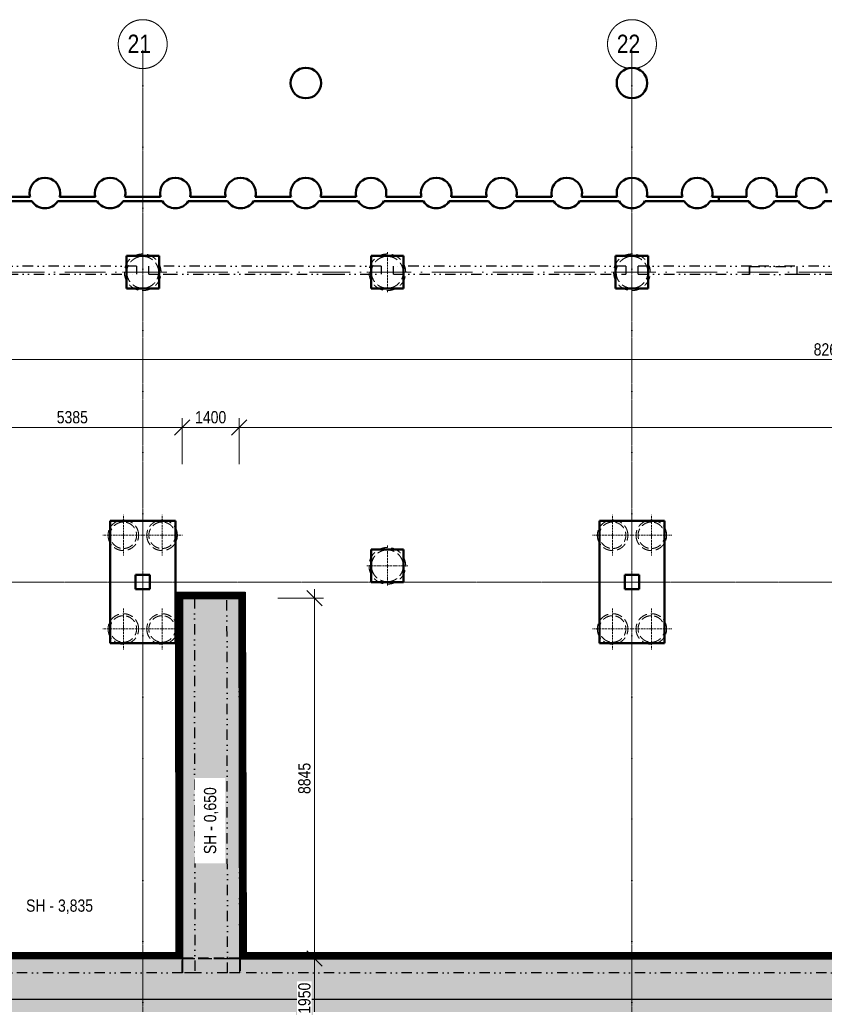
# Model space of a CAD drawing. Header units: millimetres. Extents: x -2694 to 670324, y -147023 to 76385.
# Tile 19 of 51: x 226623 to 246357, y 52217 to 76385. Entities that reach past the tile are written whole.
import ezdxf

# ---------------------------------------------------------------- set-up
doc = ezdxf.new("R2010")
doc.units = ezdxf.units.MM
doc.header["$LTSCALE"] = 10
for name, pattern in [('A_CARA_07', [7, 5, -2]), ('Carkovana 0.5x', [0.14, 0.1, -0.04]), ('Cerchovana 2x', [0.5, 0.3, -0.1, 0, -0.1]), ('DASHDOT', [25.4, 12.7, -6.35, 0, -6.35]), ('DASHED', [19.05, 12.7, -6.35]), ('DIVIDE', [31.75, 12.7, -6.35, 0, -6.35, 0, -6.35]), ('Teckovana', [0.06, 0, -0.06]), ('Čerchovaná 20mm', [3000, 2000, -500, 0, -500])]:
    doc.linetypes.add(name, pattern=pattern)
doc.layers.get('0').update_dxf_attribs({"lineweight": 20})
doc.layers.get('Defpoints').update_dxf_attribs({"lineweight": 20})
for name, color, linetype, lineweight in [('_A_OSY_HPFM', 253, 'DASHDOT', 13), ('A_KOTY', 7, 'Continuous', 13), ('CA_NEVHRA', 43, 'A_CARA_07', 20), ('CA_POHHRA25', 7, 'Continuous', 20), ('CA_REZY', 1, 'Continuous', 40), ('CA_ZAKLADY25', 43, 'Continuous', 20)]:
    doc.layers.add(name, color=color, linetype=linetype, lineweight=lineweight)
doc.layers.add('A_SRAFY_ZB', color=7, linetype='Continuous', lineweight=13, true_color=0xc8c8c8, transparency=0.3)
doc.layers.add('B_PUD_ZAKLAD_TENKA_PODKLADNI_BETON_A_H.I.', color=7, linetype='Continuous', lineweight=30, true_color=0x05ff44)
doc.layers.add('B_PUD_ZAKLAD_TUCNA_ZAKLAD_SPARA', color=7, linetype='Continuous', lineweight=40, true_color=0xff054b)
doc.layers.add('Rastr', color=252, linetype='Teckovana', lineweight=20, plot=False)
doc.layers.add('Standard', color=131, linetype='Continuous', lineweight=20, transparency=0.25)
doc.styles.add('KÓTY', font='ARIALN.TTF')
doc.dimstyles.new('INPROS - 150', dxfattribs={"dimscale": 150, "dimtxt": 2, "dimasz": 2.5, "dimexe": 1.5, "dimexo": 2, "dimtad": 1, "dimdec": 0, "dimrnd": 5, "dimtxsty": 'KÓTY', "dimblk": 'OBLIQUE', "dimcen": 2.5, "dimdle": 1.5, "dimadec": 0, "dimazin": 0, "dimtfac": 1, "dimtdec": 0, "dimtmove": 2, "dimatfit": 3, "dimldrblk": 'OBLIQUE', "dimfxl": 6, "dimfxlon": 1, "dimtfill": 1, "dimlwd": -1, "dimlwe": -1, "dimarcsym": 0})

# ---------------------------------------------------------------- blocks, each defined once
blk = doc.blocks.new('OSY_HPFM')
at = {"layer": '_A_OSY_HPFM', "color": 7, "linetype": 'Čerchovaná 20mm', "lineweight": 9, "ltscale": 0.05, "transparency": 33554641}
for p, q in [((229640, -1496), (229640, 75185)), ((241640, -1496), (241640, 75185)), ((200726, 70185), (294667, 70185)), ((200726, 62580), (294667, 62580))]:
    blk.add_line(p, q, dxfattribs=at)
at = {"layer": '_A_OSY_HPFM', "color": 7, "lineweight": 9, "ltscale": 100, "transparency": 33554641}
for centre in [(229640, 75785), (241640, 75785)]:
    blk.add_circle(centre, 600, dxfattribs=at)
at = {"layer": '_A_OSY_HPFM', "color": 7, "lineweight": 9, "ltscale": 0.05, "transparency": 33554641, "style": 'KÓTY'}
for s, p in [('21', (229268, 75567)), ('22', (241268, 75567))]:
    blk.add_text(s, height=450, dxfattribs=at).set_placement(p)
blk = doc.blocks.new('zaklady hpfm')
at = {"layer": 'CA_ZAKLADY25', "color": 8, "lineweight": 50, "true_color": 0x7b7b7b}
for p, q in [((226878, 72033), (226002, 72033)), ((228478, 72033), (227602, 72033)), ((230078, 72033), (229202, 72033)), ((231678, 72033), (230802, 72033)), ((233278, 72033), (232402, 72033)), ((234878, 72033), (234002, 72033)), ((236478, 72033), (235602, 72033)), ((238078, 72033), (237202, 72033)), ((239678, 72033), (238802, 72033)), ((241278, 72033), (240402, 72033)), ((242878, 72033), (242002, 72033)), ((243768, 72033), (243602, 72033)), ((243768, 72033), (243768, 71930)), ((244458, 72033), (243768, 72033)), ((243768, 71930), (243768, 72033)), ((245678, 72033), (245182, 72033)), ((225957, 71930), (226923, 71930)), ((227557, 71930), (228523, 71930)), ((229157, 71930), (230123, 71930)), ((230757, 71930), (231723, 71930)), ((232357, 71930), (233323, 71930)), ((233957, 71930), (234923, 71930)), ((235557, 71930), (236523, 71930)), ((237157, 71930), (238123, 71930)), ((238757, 71930), (239723, 71930)), ((240357, 71930), (241323, 71930)), ((241957, 71930), (242923, 71930)), ((243557, 71930), (243768, 71930)), ((243768, 71930), (244503, 71930)), ((245137, 71930), (245723, 71930)), ((246357, 71930), (246923, 71930)), ((230040, 70585), (229240, 70585)), ((229240, 70585), (229240, 69785)), ((229240, 69785), (229240, 70585)), ((229240, 70585), (230040, 70585)), ((230040, 69785), (230040, 70585)), ((230040, 70585), (230040, 69785)), ((236040, 70585), (235240, 70585)), ((235240, 70585), (235240, 69785)), ((235240, 69785), (235240, 70585)), ((235240, 70585), (236040, 70585)), ((236040, 69785), (236040, 70585)), ((236040, 70585), (236040, 69785)), ((242040, 70585), (241240, 70585)), ((241240, 70585), (241240, 69785)), ((241240, 69785), (241240, 70585)), ((241240, 70585), (242040, 70585)), ((242040, 69785), (242040, 70585)), ((242040, 70585), (242040, 69785)), ((229240, 69785), (230040, 69785)), ((230040, 69785), (229240, 69785)), ((235240, 69785), (236040, 69785)), ((236040, 69785), (235240, 69785)), ((241240, 69785), (242040, 69785)), ((242040, 69785), (241240, 69785)), ((230440, 64080), (228840, 64080)), ((228840, 64080), (228840, 61080)), ((228840, 61080), (228840, 64080)), ((228840, 64080), (230440, 64080)), ((230440, 61080), (230440, 64080)), ((230440, 64080), (230440, 61080)), ((242440, 64080), (240840, 64080)), ((240840, 64080), (240840, 61080)), ((240840, 61080), (240840, 64080)), ((240840, 64080), (242440, 64080)), ((242440, 61080), (242440, 64080)), ((242440, 64080), (242440, 61080)), ((236040, 63380), (235240, 63380)), ((235240, 63380), (235240, 62580)), ((235240, 62580), (235240, 63380)), ((235240, 63380), (236040, 63380)), ((236040, 62580), (236040, 63380)), ((236040, 63380), (236040, 62580)), ((229465, 62755), (229815, 62755)), ((229465, 62405), (229465, 62755)), ((229815, 62755), (229465, 62755)), ((229465, 62755), (229465, 62405)), ((229815, 62755), (229815, 62405)), ((229815, 62405), (229815, 62755)), ((241465, 62755), (241815, 62755)), ((241465, 62405), (241465, 62755)), ((241815, 62755), (241465, 62755)), ((241465, 62755), (241465, 62405)), ((241815, 62755), (241815, 62405)), ((241815, 62405), (241815, 62755)), ((229815, 62405), (229465, 62405)), ((229465, 62405), (229815, 62405)), ((235240, 62580), (236040, 62580)), ((236040, 62580), (235240, 62580)), ((241815, 62405), (241465, 62405)), ((241465, 62405), (241815, 62405)), ((228840, 61080), (230440, 61080)), ((230440, 61080), (228840, 61080)), ((240840, 61080), (242440, 61080)), ((242440, 61080), (240840, 61080))]:
    blk.add_line(p, q, dxfattribs=at)
for centre, start, end in [((233640, 74830), 0, 180), ((241640, 74830), 0, 180), ((233640, 74830), 180, 360), ((241640, 74830), 180, 0), ((227240, 72130), 0, 180), ((228840, 72130), 0, 180), ((230440, 72130), 0, 180), ((232040, 72130), 0, 180), ((233640, 72130), 0, 180), ((235240, 72130), 0, 180), ((236840, 72130), 0, 180), ((238440, 72130), 0, 180), ((240040, 72130), 0, 180), ((241640, 72130), 0, 180), ((243240, 72130), 0, 180), ((244820, 72130), 0, 180), ((246040, 72130), 0, 180), ((227240, 72130), 180, 194.9621), ((227240, 72130), 345.0379, 0), ((228840, 72130), 180, 194.9621), ((228840, 72130), 345.0379, 0), ((230440, 72130), 180, 194.9621), ((230440, 72130), 345.0379, 0), ((232040, 72130), 180, 194.9621), ((232040, 72130), 345.0379, 0), ((233640, 72130), 180, 194.9621), ((233640, 72130), 345.0379, 360), ((235240, 72130), 180, 194.9621), ((235240, 72130), 345.0379, 0), ((236840, 72130), 180, 194.9621), ((236840, 72130), 345.0379, 0), ((238440, 72130), 180, 194.9621), ((238440, 72130), 345.0379, 360), ((240040, 72130), 180, 194.9621), ((240040, 72130), 345.0379, 0), ((241640, 72130), 180, 194.9621), ((241640, 72130), 345.0379, 0), ((243240, 72130), 180, 194.9621), ((243240, 72130), 345.0379, 360), ((244820, 72130), 180, 194.9621), ((244820, 72130), 345.0379, 360), ((246040, 72130), 180, 194.9621), ((227240, 72130), 212.2955, 327.7045), ((228840, 72130), 212.2955, 327.7045), ((230440, 72130), 212.2955, 327.7045), ((232040, 72130), 212.2955, 327.7045), ((233640, 72130), 212.2955, 327.7045), ((235240, 72130), 212.2955, 327.7045), ((236840, 72130), 212.2955, 327.7045), ((238440, 72130), 212.2955, 327.7045), ((240040, 72130), 212.2955, 327.7045), ((241640, 72130), 212.2955, 327.7045), ((243240, 72130), 212.2955, 327.7045), ((244820, 72130), 212.2955, 327.7045), ((246040, 72130), 212.2955, 327.7045)]:
    blk.add_arc(centre, 375, start, end, dxfattribs=at)
blk = doc.blocks.new('PRAHY')
at = {"layer": 'CA_REZY', "color": 251, "linetype": 'DIVIDE', "lineweight": 25, "ltscale": 2, "true_color": 0x646464}
for p, q in [((229490, -125643), (223790, -125643)), ((229490, -125643), (229490, -125643)), ((229490, -125643), (229490, -125843)), ((229790, -125843), (229790, -125643)), ((229790, -125643), (229790, -125643)), ((235490, -125643), (229790, -125643)), ((235490, -125643), (235490, -125643)), ((235490, -125643), (235490, -125843)), ((235790, -125843), (235790, -125643)), ((235790, -125643), (235790, -125643)), ((241490, -125643), (235790, -125643)), ((241490, -125643), (241490, -125643)), ((241490, -125643), (241490, -125843)), ((241790, -125843), (241790, -125643)), ((241790, -125643), (241790, -125643)), ((244575, -125643), (241790, -125643)), ((244525, -125843), (244525, -125648)), ((244525, -125648), (245685, -125648)), ((244525, -125648), (245685, -125648)), ((244525, -125648), (244525, -125848)), ((245635, -125643), (244575, -125643)), ((247490, -125643), (245635, -125643)), ((245685, -125648), (245685, -125843)), ((245685, -125648), (245685, -125843)), ((223790, -125843), (229490, -125843)), ((229790, -125843), (230140, -125843)), ((230140, -125843), (230240, -125843)), ((230240, -125843), (234240, -125843)), ((234240, -125843), (234340, -125843)), ((234340, -125843), (235490, -125843)), ((235790, -125843), (241380, -125843)), ((241380, -125843), (241480, -125843)), ((241480, -125843), (241490, -125843)), ((241790, -125843), (244525, -125843)), ((245645, -125848), (244525, -125848)), ((245685, -125848), (245645, -125848)), ((245685, -125843), (245745, -125843)), ((245685, -125843), (245685, -125848)), ((245745, -125843), (247490, -125843))]:
    blk.add_line(p, q, dxfattribs=at)
blk = doc.blocks.new('rastr jirka netisk')
at = {"layer": 'Rastr', "linetype": 'Cerchovana 2x', "lineweight": 5, "transparency": 33554508}
for p, q in [((229640, 260892), (229640, 199255)), ((241640, 260892), (241640, 199255)), ((300474, 247828), (185603, 247828))]:
    blk.add_line(p, q, dxfattribs=at)
blk = doc.blocks.new('PILOTY')
at = {"layer": 'CA_NEVHRA', "color": 8, "true_color": 0x7b7b7b}
for p, q in [((229640, -131209), (229640, -131010)), ((229640, -131510), (229640, -131209)), ((235640, -131209), (235640, -131010)), ((235640, -131510), (235640, -131209)), ((241640, -131209), (241640, -131010)), ((241640, -131510), (241640, -131209)), ((229440, -131510), (229140, -131510)), ((229640, -131510), (229440, -131510)), ((229640, -131510), (229640, -131809)), ((229640, -131510), (229840, -131510)), ((229840, -131510), (230140, -131510)), ((235440, -131510), (235140, -131510)), ((235640, -131510), (235440, -131510)), ((235640, -131510), (235640, -131809)), ((235640, -131510), (235840, -131510)), ((235840, -131510), (236140, -131510)), ((241440, -131510), (241140, -131510)), ((241640, -131510), (241440, -131510)), ((241640, -131510), (241640, -131809)), ((241640, -131510), (241840, -131510)), ((241840, -131510), (242140, -131510)), ((229640, -131809), (229640, -132010)), ((235640, -131809), (235640, -132010)), ((241640, -131809), (241640, -132010)), ((229165, -137965), (229165, -137465)), ((230115, -137965), (230115, -137465)), ((241165, -137965), (241165, -137465)), ((242115, -137965), (242115, -137465)), ((229165, -137965), (228665, -137965)), ((229165, -137965), (229165, -138014)), ((229165, -137965), (229665, -137965)), ((230115, -137965), (229615, -137965)), ((230115, -137965), (230115, -138014)), ((230115, -137965), (230615, -137965)), ((241165, -137965), (240665, -137965)), ((241165, -137965), (241165, -138014)), ((241165, -137965), (241665, -137965)), ((242115, -137965), (241615, -137965)), ((242115, -137965), (242115, -138014)), ((242115, -137965), (242615, -137965)), ((229165, -138014), (229165, -138465)), ((230115, -138014), (230115, -138465)), ((235640, -138409), (235640, -138215)), ((241165, -138014), (241165, -138465)), ((242115, -138014), (242115, -138465)), ((235640, -138715), (235640, -138409)), ((235440, -138715), (235140, -138715)), ((235640, -138715), (235440, -138715)), ((235640, -138715), (235640, -139009)), ((235640, -138715), (235840, -138715)), ((235840, -138715), (236140, -138715)), ((235640, -139009), (235640, -139215)), ((229165, -140214), (229165, -139765)), ((230115, -140214), (230115, -139765)), ((241165, -140214), (241165, -139765)), ((242115, -140214), (242115, -139765)), ((229165, -140265), (228665, -140265)), ((229165, -140265), (229165, -140214)), ((229165, -140265), (229665, -140265)), ((229165, -140265), (229165, -140765)), ((230115, -140265), (229615, -140265)), ((230115, -140265), (230115, -140214)), ((230115, -140265), (230115, -140765)), ((230115, -140265), (230615, -140265)), ((241165, -140265), (240665, -140265)), ((241165, -140265), (241165, -140214)), ((241165, -140265), (241665, -140265)), ((241165, -140265), (241165, -140765)), ((242115, -140265), (241615, -140265)), ((242115, -140265), (242115, -140214)), ((242115, -140265), (242115, -140765)), ((242115, -140265), (242615, -140265))]:
    blk.add_line(p, q, dxfattribs=at)
at = {"layer": 'CA_NEVHRA', "color": 8, "ltscale": 5, "true_color": 0x7b7b7b}
for centre, radius, start, end in [((229640, -131510), 450, 90, 270), ((229640, -131510), 450, 90, 270), ((229640, -131510), 390, 0, 180), ((229640, -131510), 390, 0, 180), ((229640, -131510), 450, 270, 90), ((229640, -131510), 450, 270, 90), ((235640, -131510), 450, 90, 270), ((235640, -131510), 450, 90, 270), ((235640, -131510), 390, 0, 180), ((235640, -131510), 390, 0, 180), ((235640, -131510), 450, 270, 90), ((235640, -131510), 450, 270, 90), ((241640, -131510), 450, 90, 270), ((241640, -131510), 450, 90, 270), ((241640, -131510), 390, 0, 180), ((241640, -131510), 390, 0, 180), ((241640, -131510), 450, 270, 90), ((241640, -131510), 450, 270, 90), ((229640, -131510), 390, 180, 0), ((229640, -131510), 390, 180, 0), ((235640, -131510), 390, 180, 0), ((235640, -131510), 390, 180, 0), ((241640, -131510), 390, 180, 0), ((241640, -131510), 390, 180, 0), ((229165, -137965), 375, 0, 180), ((229165, -137965), 375, 0, 180), ((229165, -137965), 325, 90, 270), ((229165, -137965), 325, 90, 270), ((229165, -137965), 325, 270, 90), ((229165, -137965), 325, 270, 90), ((230115, -137965), 375, 0, 180), ((230115, -137965), 375, 0, 180), ((230115, -137965), 325, 90, 270), ((230115, -137965), 325, 90, 270), ((230115, -137965), 325, 270, 90), ((230115, -137965), 325, 270, 90), ((241165, -137965), 375, 0, 180), ((241165, -137965), 375, 0, 180), ((241165, -137965), 325, 90, 270), ((241165, -137965), 325, 90, 270), ((241165, -137965), 325, 270, 90), ((241165, -137965), 325, 270, 90), ((242115, -137965), 375, 0, 180), ((242115, -137965), 375, 0, 180), ((242115, -137965), 325, 90, 270), ((242115, -137965), 325, 90, 270), ((242115, -137965), 325, 270, 90), ((242115, -137965), 325, 270, 90), ((229165, -137965), 375, 180, 0), ((229165, -137965), 375, 180, 0), ((230115, -137965), 375, 180, 0), ((230115, -137965), 375, 180, 0), ((241165, -137965), 375, 180, 0), ((241165, -137965), 375, 180, 0), ((242115, -137965), 375, 180, 0), ((242115, -137965), 375, 180, 0), ((235640, -138715), 450, 0, 180), ((235640, -138715), 450, 0, 180), ((235640, -138715), 390, 90, 270), ((235640, -138715), 390, 90, 270), ((235640, -138715), 390, 270, 90), ((235640, -138715), 390, 270, 90), ((235640, -138715), 450, 180, 0), ((235640, -138715), 450, 180, 0), ((229165, -140265), 375, 0, 180), ((229165, -140265), 375, 0, 180), ((230115, -140265), 375, 0, 180), ((230115, -140265), 375, 0, 180), ((241165, -140265), 375, 0, 180), ((241165, -140265), 375, 0, 180), ((242115, -140265), 375, 0, 180), ((242115, -140265), 375, 0, 180), ((229165, -140265), 325, 90, 270), ((229165, -140265), 325, 90, 270), ((229165, -140265), 325, 270, 90), ((229165, -140265), 325, 270, 90), ((230115, -140265), 325, 90, 270), ((230115, -140265), 325, 90, 270), ((230115, -140265), 325, 270, 90), ((230115, -140265), 325, 270, 90), ((241165, -140265), 325, 90, 270), ((241165, -140265), 325, 90, 270), ((241165, -140265), 325, 270, 90), ((241165, -140265), 325, 270, 90), ((242115, -140265), 325, 90, 270), ((242115, -140265), 325, 90, 270), ((242115, -140265), 325, 270, 90), ((242115, -140265), 325, 270, 90), ((229165, -140265), 375, 180, 0), ((229165, -140265), 375, 180, 0), ((230115, -140265), 375, 180, 0), ((230115, -140265), 375, 180, 0), ((241165, -140265), 375, 180, 0), ((241165, -140265), 375, 180, 0), ((242115, -140265), 375, 180, 0), ((242115, -140265), 375, 180, 0)]:
    blk.add_arc(centre, radius, start, end, dxfattribs=at)
blk = doc.blocks.new('tvar betonu')
at = {"layer": 'Standard', "color": 13, "linetype": 'DIVIDE', "lineweight": 25, "ltscale": 2, "true_color": 0xff5252, "transparency": 33554687}
for p, q in [((230619, 53340), (230606, 62183)), ((230606, 62183), (230906, 62183)), ((230906, 62183), (231706, 62183)), ((230906, 62183), (230919, 52990)), ((231719, 52990), (231706, 62183)), ((231706, 62183), (232006, 62183)), ((232006, 62183), (232019, 53290)), ((225219, 53340), (230619, 53340)), ((232019, 53290), (232019, 53340)), ((232019, 53340), (266099, 53340)), ((230619, 52990), (225219, 52990)), ((230919, 52990), (230619, 52990)), ((231719, 52990), (230919, 52990)), ((232019, 52990), (231719, 52990)), ((266099, 52990), (232019, 52990))]:
    blk.add_line(p, q, dxfattribs=at)
at = {"layer": 'Standard', "color": 13, "linetype": 'Carkovana 0.5x', "lineweight": 25, "ltscale": 300, "true_color": 0xff5252, "transparency": 33554687}
for p, q in [((230609, 52990), (230609, 53340)), ((230619, 53290), (230619, 53340)), ((230619, 53340), (232019, 53340)), ((230619, 53340), (230619, 53290)), ((230619, 53290), (230619, 52990)), ((232019, 53340), (232019, 53340)), ((232019, 52990), (232019, 53290)), ((232029, 53340), (232029, 52990))]:
    blk.add_line(p, q, dxfattribs=at)
blk = doc.blocks.new('_Oblique')
at = {"color": 0, "linetype": 'ByBlock', "lineweight": -2}
blk.add_line((-0.5, -0.5), (0.5, 0.5), dxfattribs=at)
blk = doc.blocks.new('*D93')
at = {"layer": 'A_KOTY', "color": 0, "transparency": 16777216}
for p, q in [((225219, 65478), (225219, 66603)), ((230606, 65478), (230606, 66603)), ((224994, 66378), (230831, 66378))]:
    blk.add_line(p, q, dxfattribs=at)
at = {"layer": 'Defpoints', "color": 0, "transparency": 16777216}
for p in [(230606, 66378), (230606, 62183), (225219, 61020)]:
    blk.add_point(p, dxfattribs=at)
at = {"layer": 'A_KOTY', "color": 0, "transparency": 16777216, "xscale": 375, "yscale": 375, "zscale": 375, "rotation": 180}
blk.add_blockref('_Oblique', (225219, 66378), dxfattribs=at)
at = {"layer": 'A_KOTY', "color": 0, "transparency": 16777216, "xscale": 375, "yscale": 375, "zscale": 375}
blk.add_blockref('_Oblique', (230606, 66378), dxfattribs=at)
at = {"layer": 'A_KOTY', "color": 0, "transparency": 16777216, "insert": (227913, 66625), "char_height": 300, "attachment_point": 5, "style": 'KÓTY', "bg_fill": 3, "box_fill_scale": 1.1, "bg_fill_color": 256, "bg_fill_true_color": 13158600, "bg_fill_transparency": 0}
blk.add_mtext('5385', dxfattribs=at)
blk = doc.blocks.new('*D94')
at = {"layer": 'A_KOTY', "color": 0, "transparency": 16777216}
for p, q in [((230606, 65478), (230606, 66603)), ((232006, 65478), (232006, 66603)), ((230381, 66378), (232231, 66378))]:
    blk.add_line(p, q, dxfattribs=at)
at = {"layer": 'Defpoints', "color": 0, "transparency": 16777216}
for p in [(232006, 66378), (230606, 62183), (232006, 62183)]:
    blk.add_point(p, dxfattribs=at)
at = {"layer": 'A_KOTY', "color": 0, "transparency": 16777216, "xscale": 375, "yscale": 375, "zscale": 375, "rotation": 180}
blk.add_blockref('_Oblique', (230606, 66378), dxfattribs=at)
at = {"layer": 'A_KOTY', "color": 0, "transparency": 16777216, "xscale": 375, "yscale": 375, "zscale": 375}
blk.add_blockref('_Oblique', (232006, 66378), dxfattribs=at)
at = {"layer": 'A_KOTY', "color": 0, "transparency": 16777216, "insert": (231306, 66625), "char_height": 300, "attachment_point": 5, "style": 'KÓTY', "bg_fill": 3, "box_fill_scale": 1.1, "bg_fill_color": 256, "bg_fill_true_color": 13158600, "bg_fill_transparency": 0}
blk.add_mtext('1400', dxfattribs=at)
blk = doc.blocks.new('*D95')
at = {"layer": 'A_KOTY', "color": 0, "transparency": 16777216}
for p, q in [((232006, 65478), (232006, 66603)), ((265786, 65478), (265786, 66603)), ((231781, 66378), (266011, 66378))]:
    blk.add_line(p, q, dxfattribs=at)
at = {"layer": 'Defpoints', "color": 0, "transparency": 16777216}
for p in [(265786, 66378), (232006, 62183), (265786, 62183)]:
    blk.add_point(p, dxfattribs=at)
at = {"layer": 'A_KOTY', "color": 0, "transparency": 16777216, "xscale": 375, "yscale": 375, "zscale": 375, "rotation": 180}
blk.add_blockref('_Oblique', (232006, 66378), dxfattribs=at)
at = {"layer": 'A_KOTY', "color": 0, "transparency": 16777216, "xscale": 375, "yscale": 375, "zscale": 375}
blk.add_blockref('_Oblique', (265786, 66378), dxfattribs=at)
at = {"layer": 'A_KOTY', "color": 0, "transparency": 16777216, "insert": (248896, 66625), "char_height": 300, "attachment_point": 5, "style": 'KÓTY', "bg_fill": 3, "box_fill_scale": 1.1, "bg_fill_color": 256, "bg_fill_true_color": 13158600, "bg_fill_transparency": 0}
blk.add_mtext('33780', dxfattribs=at)
blk = doc.blocks.new('*D101')
at = {"layer": 'A_KOTY', "color": 0, "transparency": 16777216}
for p, q in [((205249, 67143), (205249, 68268)), ((287899, 67143), (287899, 68268)), ((205024, 68043), (288124, 68043))]:
    blk.add_line(p, q, dxfattribs=at)
at = {"layer": 'Defpoints', "color": 0, "transparency": 16777216}
for p in [(287899, 68043), (205249, 61020), (287899, 59620)]:
    blk.add_point(p, dxfattribs=at)
at = {"layer": 'A_KOTY', "color": 0, "transparency": 16777216, "xscale": 375, "yscale": 375, "zscale": 375, "rotation": 180}
blk.add_blockref('_Oblique', (205249, 68043), dxfattribs=at)
at = {"layer": 'A_KOTY', "color": 0, "transparency": 16777216, "xscale": 375, "yscale": 375, "zscale": 375}
blk.add_blockref('_Oblique', (287899, 68043), dxfattribs=at)
at = {"layer": 'A_KOTY', "color": 0, "transparency": 16777216, "insert": (246574, 68289), "char_height": 300, "attachment_point": 5, "style": 'KÓTY', "bg_fill": 3, "box_fill_scale": 1.1, "bg_fill_color": 256, "bg_fill_true_color": 13158600, "bg_fill_transparency": 0}
blk.add_mtext('82650', dxfattribs=at)
blk = doc.blocks.new('*D125')
at = {"layer": 'A_KOTY', "color": 0, "transparency": 16777216}
for p, q in [((233853, 53115), (233853, 62408)), ((232953, 62183), (234078, 62183)), ((232953, 53340), (234078, 53340))]:
    blk.add_line(p, q, dxfattribs=at)
at = {"layer": 'Defpoints', "color": 0, "transparency": 16777216}
for p in [(232006, 62183), (233853, 62183), (232019, 53340)]:
    blk.add_point(p, dxfattribs=at)
at = {"layer": 'A_KOTY', "color": 0, "transparency": 16777216, "xscale": 375, "yscale": 375, "zscale": 375}
for p, rotation in [((233853, 62183), 90), ((233853, 53340), 270)]:
    blk.add_blockref('_Oblique', p, dxfattribs=dict(at, rotation=rotation))
at = {"layer": 'A_KOTY', "color": 0, "transparency": 16777216, "insert": (233606, 57761), "char_height": 300, "attachment_point": 5, "rotation": 90, "style": 'KÓTY', "bg_fill": 3, "box_fill_scale": 1.1, "bg_fill_color": 256, "bg_fill_true_color": 13158600, "bg_fill_transparency": 0}
blk.add_mtext('8845', dxfattribs=at)
blk = doc.blocks.new('*D160')
at = {"layer": 'A_KOTY', "color": 0, "transparency": 16777216}
for p, q in [((233853, 53565), (233853, 51165)), ((232953, 53340), (234078, 53340)), ((233382, 51390), (234078, 51390))]:
    blk.add_line(p, q, dxfattribs=at)
at = {"layer": 'Defpoints', "color": 0, "transparency": 16777216}
for p in [(232019, 53340), (233082, 51390), (233853, 51390)]:
    blk.add_point(p, dxfattribs=at)
at = {"layer": 'A_KOTY', "color": 0, "transparency": 16777216, "xscale": 375, "yscale": 375, "zscale": 375}
for p, rotation in [((233853, 53340), 90), ((233853, 51390), 270)]:
    blk.add_blockref('_Oblique', p, dxfattribs=dict(at, rotation=rotation))
at = {"layer": 'A_KOTY', "color": 0, "transparency": 16777216, "insert": (233606, 52365), "char_height": 300, "attachment_point": 5, "rotation": 90, "style": 'KÓTY', "bg_fill": 3, "box_fill_scale": 1.1, "bg_fill_color": 256, "bg_fill_true_color": 13158600, "bg_fill_transparency": 0}
blk.add_mtext('1950', dxfattribs=at)

msp = doc.modelspace()

# ---------------------------------------------------------------- hatches: boundary and pattern name
at = {"layer": 'A_SRAFY_ZB', "linetype": 'Continuous', "lineweight": -3}
h = msp.add_hatch(color=256, dxfattribs=at)
h.paths.add_polyline_path([(225219.5, 67770), (223819.5, 67770), (223819.5, 61019), (225219.5, 61019)])
h.paths.add_polyline_path([(232006, 62182.9), (230619.5, 62182.9), (230619.5, 53348.1), (232019.4, 53350.3)])
h = msp.add_hatch(color=256, dxfattribs=at)
h.paths.add_polyline_path([(269299.5, 52340), (225337.5, 52340, -0.3723636), (225236.5, 52223.2), (225238.6, 51390), (230682.5, 51390), (230682.5, 51690), (233082.5, 51690), (233082.5, 51340), (240369.5, 51340), (241669.5, 51340), (252849.5, 51340), (254149.5, 51340), (261436.5, 51340), (261436.5, 51690), (263836.5, 51690), (263836.5, 51340), (269299.5, 51340)])
h.paths.add_polyline_path([(269299.5, 53341), (267186, 53341), (265786, 53341), (232012.7, 53340), (232012.7, 53350.2), (230619.5, 53348.1), (225233.7, 53340), (225235.9, 52456.8, -0.3738134), (225337.5, 52340), (269299.5, 52340)])
h.paths.add_polyline_path([(225337.5, 52340), (225236.2, 52340), (225236.5, 52223.2, 0.3723636)])
h.paths.add_polyline_path([(225235.9, 52456.8), (225236.2, 52340), (225337.5, 52340, 0.3738134)], flags=17)

# ---------------------------------------------------------------- linework, layer by layer
at = {"layer": 'B_PUD_ZAKLAD_TENKA_PODKLADNI_BETON_A_H.I.', "transparency": 33554559, "const_width": 140}
for points in [[(206919.5, 61095), (223744.5, 61094), (223744.5, 67845), (225294.4, 67845), (225316.2, 53415), (230534.4, 53415), (230531, 62257.9), (232080.8, 62257.9), (232104.3, 53415), (241640, 53415.2)], [(241640, 53415), (265711, 53415), (265711, 62257.9), (267261, 62257.9), (267261, 53415), (269924.5, 53415), (269924.5, 67495), (271474.5, 67495), (271474.5, 52814.1), (286474.5, 52814.1), (286474.5, 59695), (287974.2, 59695), (288074.7, 30965), (281524.5, 30965), (281524.5, 32565), (277463.6, 32565), (277463.5, 30064.9), (278765, 30064.9), (278765, 26914.9), (276563.6, 26914.9), (276563.6, 25590.8)]]:
    msp.add_lwpolyline(points, dxfattribs=at)
at = {"layer": 'B_PUD_ZAKLAD_TENKA_PODKLADNI_BETON_A_H.I.'}
for points in [[(206919.5, 61170), (223669.5, 61169), (223669.5, 67920), (225369.3, 67920), (225391.1, 53490), (230459.4, 53490), (230455.9, 62332.9), (232155.6, 62332.9), (232179.1, 53490), (241640, 53490.2)], [(241640, 53490), (265636, 53490), (265636, 62332.9), (267336, 62332.9), (267336, 53490), (269849.5, 53490), (269849.5, 67570), (271549.5, 67570), (271549.5, 52889.1), (286399.5, 52889.1), (286399.5, 59770), (288049, 59770), (288150, 30890), (281449.5, 30890), (281449.5, 32490), (277538.6, 32490), (277538.5, 30139.9), (278840, 30139.9), (278840, 26839.9), (276638.6, 26839.9), (276638.6, 25590.8)]]:
    msp.add_lwpolyline(points, dxfattribs=at)
at = {"layer": 'B_PUD_ZAKLAD_TUCNA_ZAKLAD_SPARA'}
for points in [[(230619.5, 53350.3), (230619.5, 62182.9), (232006, 62182.9), (232019.4, 53350.3)], [(225219.5, 53340), (230619.4, 53348.1)], [(232019.4, 53340), (265786, 53341)]]:
    msp.add_lwpolyline(points, dxfattribs=at)
at = {"layer": 'B_PUD_ZAKLAD_TUCNA_ZAKLAD_SPARA', "linetype": 'DASHED', "ltscale": 2}
msp.add_lwpolyline([(230619.5, 53348.1), (232019.4, 53350.3)], dxfattribs=at)
at = {"layer": 'B_PUD_ZAKLAD_TUCNA_ZAKLAD_SPARA', "lineweight": 25}
for points in [[(225219.5, 52340), (269299.5, 52340), (269072.8, 52457.9)], [(225219.5, 52340), (269299.5, 52340), (269072.8, 52222)]]:
    msp.add_lwpolyline(points, dxfattribs=at)

# ---------------------------------------------------------------- block references
at = {"layer": '_A_OSY_HPFM'}
msp.add_blockref('OSY_HPFM', (0, 0), dxfattribs=at)
at = {"layer": 'CA_NEVHRA'}
msp.add_blockref('PILOTY', (0, 201694.5), dxfattribs=at)
at = {"layer": 'CA_POHHRA25'}
msp.add_blockref('PRAHY', (0, 195978.4), dxfattribs=at)
at = {"layer": 'CA_ZAKLADY25'}
msp.add_blockref('zaklady hpfm', (0, 0), dxfattribs=at)
at = {"layer": 'Rastr'}
msp.add_blockref('rastr jirka netisk', (0, -185247.8), dxfattribs=at)
at = {"layer": 'Standard', "color": 2}
msp.add_blockref('tvar betonu', (0, 0), dxfattribs=at)

# ---------------------------------------------------------------- next in the draw order: texts
at = {"layer": 'A_KOTY', "lineweight": 25, "transparency": 33554687, "insert": (231320.3, 56723.3), "char_height": 300, "attachment_point": 5, "rotation": 90, "style": 'KÓTY', "bg_fill": 3, "box_fill_scale": 1.75, "bg_fill_color": 256, "bg_fill_transparency": 0}
msp.add_mtext('SH - 0,650', dxfattribs=at)
at = {"layer": 'A_KOTY', "lineweight": 25, "transparency": 33554687, "insert": (227600.4, 54611.9), "char_height": 300, "attachment_point": 5, "style": 'KÓTY', "bg_fill": 3, "box_fill_scale": 1.75, "bg_fill_color": 256, "bg_fill_transparency": 0}
msp.add_mtext('SH - 3,835', dxfattribs=at)

# ---------------------------------------------------------------- next in the draw order: dimensions: what is measured, and where the dimension line sits
at = {"layer": 'A_KOTY'}
dim = msp.add_linear_dim(base=(230606.0011, 66378.4729), p1=(225219.4771, 61019.9512), p2=(230606.0011, 62182.8512), dimstyle='INPROS - 150', dxfattribs=at)
dim.commit()
dim.dimension.update_dxf_attribs({"geometry": '*D93', "text_midpoint": (227912.7391, 66625.3948)})

# ---------------------------------------------------------------- next in the draw order: dimensions: what is measured, and where the dimension line sits
dim = msp.add_linear_dim(base=(232006, 66378.5), p1=(230606, 62182.9), p2=(232006, 62182.9), dimstyle='INPROS - 150', dxfattribs=at)
dim.commit()
dim.dimension.update_dxf_attribs({"geometry": '*D94', "text_midpoint": (231306, 66625.4)})

# ---------------------------------------------------------------- next in the draw order: dimensions: what is measured, and where the dimension line sits
dim = msp.add_linear_dim(base=(265786, 66378.5), p1=(232006, 62182.9), p2=(265786, 62182.9), dimstyle='INPROS - 150', dxfattribs=at)
dim.commit()
dim.dimension.update_dxf_attribs({"geometry": '*D95', "text_midpoint": (248896, 66625.4)})

# ---------------------------------------------------------------- next in the draw order: dimensions: what is measured, and where the dimension line sits
dim = msp.add_linear_dim(base=(287899.5, 68042.5), p1=(205249.5, 61020), p2=(287899.5, 59620), dimstyle='INPROS - 150', dxfattribs=at)
dim.commit()
dim.dimension.update_dxf_attribs({"geometry": '*D101', "text_midpoint": (246574.5, 68289.4)})

# ---------------------------------------------------------------- next in the draw order: dimensions: what is measured, and where the dimension line sits
dim = msp.add_linear_dim(base=(233852.9, 62182.9), p1=(232019.4, 53340), p2=(232006, 62182.9), angle=90, dimstyle='INPROS - 150', dxfattribs=at)
dim.commit()
dim.dimension.update_dxf_attribs({"geometry": '*D125', "text_midpoint": (233606, 57761.4)})

# ---------------------------------------------------------------- next in the draw order: dimensions: what is measured, and where the dimension line sits
dim = msp.add_linear_dim(base=(233852.9, 51390), p1=(232019.4, 53340), p2=(233082.5, 51390), angle=90, dimstyle='INPROS - 150', dxfattribs=at)
dim.commit()
dim.dimension.update_dxf_attribs({"geometry": '*D160', "text_midpoint": (233606, 52365)})

doc.saveas('drawing.dxf')
